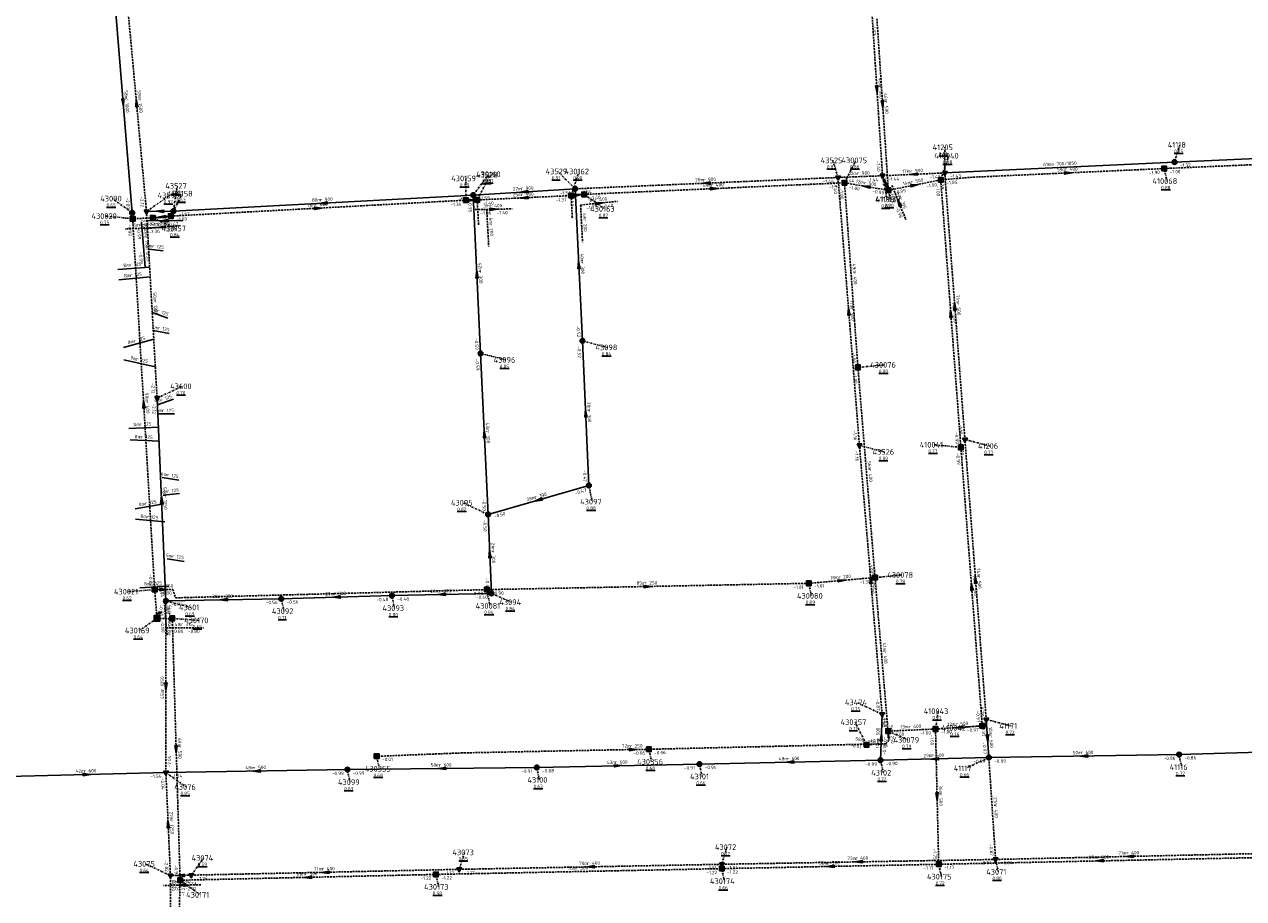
# Model space of a CAD drawing. Extents: x 188323 to 208361, y 565368 to 574910.
# Tile 111 of 256: x 202061 to 202385, y 568673 to 568905. Entities that reach past the tile are written whole.
import ezdxf

# ---------------------------------------------------------------- set-up
doc = ezdxf.new("R2010")
doc.units = 0
doc.linetypes.add('DASHDOT', pattern=[1, 0.5, -0.25, 0, -0.25])
doc.linetypes.add('DASHED', pattern=[0.75, 0.5, -0.25])
doc.layers.get('0').update_dxf_attribs({"linetype": 'CONTINUOUS'})
for name, color, linetype in [('RIO-AFM', 7, 'CONTINUOUS'), ('RIO-BOK', 7, 'CONTINUOUS'), ('RIO-DET', 7, 'CONTINUOUS'), ('RIO-KNP', 7, 'CONTINUOUS'), ('RIO-KNR', 7, 'CONTINUOUS'), ('RIO-LAG', 7, 'CONTINUOUS'), ('RIO-LAG_0B', 7, 'CONTINUOUS'), ('RIO-LAG_1B', 7, 'DASHED'), ('RIO-LAG_2B', 7, 'DASHED'), ('RIO-LEN', 7, 'CONTINUOUS'), ('RIO-MVD', 1, 'CONTINUOUS'), ('RIO-VRB', 6, 'DASHDOT'), ('RIO-VRH', 7, 'CONTINUOUS')]:
    doc.layers.add(name, color=color, linetype=linetype)
doc.styles.add('RIO-TXT', font='isocp.shx')

# ---------------------------------------------------------------- blocks, each defined once
blk = doc.blocks.new('L_VHR')
blk.add_lwpolyline([(-0.5, 0), (0.5, 0), (-0.5, 0.15), (-0.5, -0.15), (0.5, 0)])
blk = doc.blocks.new('K_IPR')
blk.add_lwpolyline([(-0.5, -0.5), (0.5, -0.5), (0.5, 0.5), (-0.5, 0.5)], close=True)
blk.add_solid([(-0.5, 0.5), (0.5, 0.5), (-0.5, -0.5), (0.5, -0.5)])
at = {"style": 'RIO-TXT', "flags": 1}
blk.add_attdef('KNOOPNAAM', (2, 2), '', height=1, dxfattribs=at)
blk = doc.blocks.new('K_IPG')
blk.add_circle((0, 0), 0.5)
for points in [[(0, 0), (-0.5, 0), (-0.433013, 0.25)], [(0, 0), (-0.433013, -0.25), (-0.5, 0)], [(0, 0), (-0.433013, 0.25), (-0.25, 0.433013)], [(0, 0), (-0.25, -0.433013), (-0.433013, -0.25)], [(0, 0), (-0.25, 0.433013), (0, 0.5)], [(0, 0), (0, -0.5), (-0.25, -0.433013)], [(0, 0), (0, 0.5), (0.25, 0.433013)], [(0, 0), (0.25, 0.433013), (0.433013, 0.25)], [(0, 0), (0.433013, 0.25), (0.5, 0)], [(0, 0), (0.5, 0), (0.433013, -0.25)], [(0, 0), (0.433013, -0.25), (0.25, -0.433013)], [(0, 0), (0.25, -0.433013), (0, -0.5)]]:
    blk.add_solid(points)
at = {"style": 'RIO-TXT', "flags": 1}
blk.add_attdef('KNOOPNAAM', (2, 2), '', height=1, dxfattribs=at)
blk = doc.blocks.new('K_IPD')
blk.add_lwpolyline([(-0.496027, 0.307994), (0.503973, 0.307994), (0.003973, -0.558031)], close=True)
blk.add_solid([(-0.496027, 0.307994), (0.503973, 0.307994), (0.003973, -0.558031)])
at = {"style": 'RIO-TXT', "flags": 1}
blk.add_attdef('KNOOPNAAM', (2, 2), '', height=1, dxfattribs=at)
blk = doc.blocks.new('K_FIC')
blk.add_circle((0, 0), 0.0625)
at = {"style": 'RIO-TXT', "flags": 1}
blk.add_attdef('KNOOPNAAM', (2, 2), '', height=1, dxfattribs=at)
blk = doc.blocks.new('K_OVL')
for points in [[(0.6, 0.6), (-0.6, 0.6), (-0.6, -0.6), (0.6, -0.6)], [(1, 1.25), (0.474823, 0.983111), (0.413034, 1.369554)]]:
    blk.add_lwpolyline(points, close=True)
blk.add_arc((0.81571, 0.439293), 0.83139, 77.193131, 168.854604)
blk.add_solid([(-0.6, 0.6), (0.6, 0.6), (-0.6, -0.6), (0.6, -0.6)])
at = {"style": 'RIO-TXT', "flags": 1}
blk.add_attdef('KNOOPNAAM', (2, 2), '', height=1, dxfattribs=at)
blk = doc.blocks.new('636_04______41196_____410039_')
at = {"layer": 'RIO-LAG_1B'}
blk.add_line((0, 0), (3.694, -9.1), dxfattribs=at)
at = {"layer": 'RIO-VRH', "xscale": 2, "yscale": 2, "zscale": 2, "rotation": 472.0677}
blk.add_blockref('L_VHR', (1.847, -4.55), dxfattribs=at)
at = {"layer": 'RIO-AFM', "style": 'RIO-TXT'}
blk.add_text('r 315', height=0.9, rotation=292.0677, dxfattribs=at).set_placement((1.9043, -3.3611))
at = {"layer": 'RIO-BOK', "style": 'RIO-TXT'}
for s, p in [('-0.99', (-0.7706, -1.8236)), ('-0.98', (0.8549, -5.8272))]:
    blk.add_text(s, height=0.9, rotation=292.0677, dxfattribs=at).set_placement(p)
at = {"layer": 'RIO-LEN', "style": 'RIO-TXT'}
blk.add_text('4m', height=0.9, rotation=292.0677, dxfattribs=at).set_placement((1.2948, -1.8601))
blk = doc.blocks.new('749_04______430157____430020_')
at = {"layer": 'RIO-LAG_1B'}
blk.add_line((0, 0), (-9.81, -0.482), dxfattribs=at)
at = {"layer": 'RIO-AFM', "style": 'RIO-TXT'}
blk.add_text('r 400', height=0.9, rotation=362.7924, dxfattribs=at).set_placement((-6.0088, 0.2065))
at = {"layer": 'RIO-LEN', "style": 'RIO-TXT'}
blk.add_text('5m', height=0.9, rotation=362.7924, dxfattribs=at).set_placement((-7.6268, 0.1265))
blk = doc.blocks.new('750_04______43090_____430020_')
at = {"layer": 'RIO-LAG_0B'}
blk.add_line((0, 0), (0.983, -11.941), dxfattribs=at)
at = {"layer": 'RIO-AFM', "style": 'RIO-TXT'}
blk.add_text('e 700/1050', height=0.9, rotation=274.6828, dxfattribs=at).set_placement((0.7907, -3.5075))
at = {"layer": 'RIO-BOK', "style": 'RIO-TXT'}
for p in [(-1.2803, -1.51), (-0.7481, -7.9691)]:
    blk.add_text('-0.99', height=0.9, rotation=274.6828, dxfattribs=at).set_placement(p)
at = {"layer": 'RIO-LEN', "style": 'RIO-TXT'}
blk.add_text('2m', height=0.9, rotation=274.6828, dxfattribs=at).set_placement((0.6577, -1.893))
blk = doc.blocks.new('751_04______430021____430169__c')
at = {"layer": 'RIO-LAG_1B'}
blk.add_line((0, 0), (0.777, -9.791), dxfattribs=at)
at = {"layer": 'RIO-AFM', "style": 'RIO-TXT'}
blk.add_text('r 400', height=0.9, rotation=274.5108, dxfattribs=at).set_placement((0.8015, -3.779))
at = {"layer": 'RIO-BOK', "style": 'RIO-TXT'}
for p in [(-1.2848, -1.5062), (-0.9429, -5.8136)]:
    blk.add_text('-0.80', height=0.9, rotation=274.5108, dxfattribs=at).set_placement(p)
at = {"layer": 'RIO-LEN', "style": 'RIO-TXT'}
blk.add_text('8m', height=0.9, rotation=274.5108, dxfattribs=at).set_placement((0.6734, -2.1641))
blk = doc.blocks.new('761_04______430158____430157_')
at = {"layer": 'RIO-LAG_1B'}
blk.add_line((0, 0), (-9.784, -0.861), dxfattribs=at)
at = {"layer": 'RIO-VRH', "xscale": 2, "yscale": 2, "zscale": 2, "rotation": 185.0105}
blk.add_blockref('L_VHR', (-4.892, -0.4305), dxfattribs=at)
at = {"layer": 'RIO-AFM', "style": 'RIO-TXT'}
blk.add_text('r 400', height=0.9, rotation=365.0105, dxfattribs=at).set_placement((-6.0123, -0.0259))
at = {"layer": 'RIO-BOK', "style": 'RIO-TXT'}
for s, p in [('-1.36', (-8.2665, -2.1324)), ('-1.09', (-3.9622, -1.7523))]:
    blk.add_text(s, height=0.9, rotation=365.0105, dxfattribs=at).set_placement(p)
at = {"layer": 'RIO-LEN', "style": 'RIO-TXT'}
blk.add_text('5m', height=0.9, rotation=365.0105, dxfattribs=at).set_placement((-7.626, -0.1685))
blk = doc.blocks.new('762_04______430159____430160_')
at = {"layer": 'RIO-LAG_1B'}
blk.add_line((0, 0), (9.819, 0.191), dxfattribs=at)
at = {"layer": 'RIO-VRH', "xscale": 2, "yscale": 2, "zscale": 2, "rotation": 1.1195}
blk.add_blockref('L_VHR', (4.9095, 0.0955), dxfattribs=at)
at = {"layer": 'RIO-AFM', "style": 'RIO-TXT'}
blk.add_text('r 400', height=0.9, rotation=1.1195, dxfattribs=at).set_placement((3.8196, 0.5747))
at = {"layer": 'RIO-BOK', "style": 'RIO-TXT'}
for s, p in [('-1.36', (1.4269, -1.3724)), ('-1.40', (5.746, -1.288))]:
    blk.add_text(s, height=0.9, rotation=1.1195, dxfattribs=at).set_placement(p)
at = {"layer": 'RIO-LEN', "style": 'RIO-TXT'}
blk.add_text('3m', height=0.9, rotation=1.1195, dxfattribs=at).set_placement((2.1999, 0.5431))
blk = doc.blocks.new('763_04______430160____430161_')
at = {"layer": 'RIO-LAG_1B'}
blk.add_line((0, 0), (0.528, -9.807), dxfattribs=at)
at = {"layer": 'RIO-AFM', "style": 'RIO-TXT'}
blk.add_text('r 200', height=0.9, rotation=273.0545, dxfattribs=at).set_placement((0.7052, -3.7982))
at = {"layer": 'RIO-LEN', "style": 'RIO-TXT'}
blk.add_text('6m', height=0.9, rotation=273.0545, dxfattribs=at).set_placement((0.6181, -2.1805))
blk = doc.blocks.new('764_04______430162____430163_')
at = {"layer": 'RIO-LAG_1B'}
blk.add_line((0, 0), (9.773, 0.968), dxfattribs=at)
at = {"layer": 'RIO-VRH', "xscale": 2, "yscale": 2, "zscale": 2, "rotation": 5.6604}
blk.add_blockref('L_VHR', (4.8865, 0.484), dxfattribs=at)
at = {"layer": 'RIO-AFM', "style": 'RIO-TXT'}
blk.add_text('r 400', height=0.9, rotation=5.6604, dxfattribs=at).set_placement((3.7621, 0.8754))
at = {"layer": 'RIO-BOK', "style": 'RIO-TXT'}
for s, p in [('-1.40', (5.83, -0.829)), ('-1.37', (1.5311, -1.2551))]:
    blk.add_text(s, height=0.9, rotation=5.6604, dxfattribs=at).set_placement(p)
at = {"layer": 'RIO-LEN', "style": 'RIO-TXT'}
blk.add_text('3m', height=0.9, rotation=5.6604, dxfattribs=at).set_placement((2.15, 0.7156))
blk = doc.blocks.new('765_04______430162____430164_')
at = {"layer": 'RIO-LAG_1B'}
blk.add_line((0, 0), (0.503, -9.809), dxfattribs=at)
at = {"layer": 'RIO-AFM', "style": 'RIO-TXT'}
blk.add_text('r 200', height=0.9, rotation=272.9112, dxfattribs=at).set_placement((0.6957, -3.7999))
at = {"layer": 'RIO-LEN', "style": 'RIO-TXT'}
blk.add_text('6m', height=0.9, rotation=272.9112, dxfattribs=at).set_placement((0.6127, -2.182))
blk = doc.blocks.new('767_04______430169__c2430170_')
at = {"layer": 'RIO-LAG_1B'}
blk.add_line((0, 0), (9.821, 0), dxfattribs=at)
at = {"layer": 'RIO-AFM', "style": 'RIO-TXT'}
blk.add_text('r 315', height=0.9, dxfattribs=at).set_placement((3.8306, 0.5))
at = {"layer": 'RIO-BOK', "style": 'RIO-TXT'}
for p in [(1.3998, -1.4), (5.7208, -1.4)]:
    blk.add_text('-0.80', height=0.9, dxfattribs=at).set_placement(p)
at = {"layer": 'RIO-LEN', "style": 'RIO-TXT'}
blk.add_text('4m', height=0.9, dxfattribs=at).set_placement((2.2106, 0.5))
blk = doc.blocks.new('814_04______43074_____43075_')
at = {"layer": 'RIO-LAG_2B'}
blk.add_line((0, 0), (-9.82, -0.164), dxfattribs=at)
at = {"layer": 'RIO-VRH', "xscale": 2, "yscale": 2, "zscale": 2, "rotation": 180.934}
blk.add_blockref('L_VHR', (-4.91, -0.082), dxfattribs=at)
at = {"layer": 'RIO-AFM', "style": 'RIO-TXT'}
blk.add_text('r 400', height=0.9, rotation=360.934, dxfattribs=at).set_placement((-5.9984, 0.4008))
at = {"layer": 'RIO-BOK', "style": 'RIO-TXT'}
for s, p in [('-2.02', (-8.3967, -1.5401)), ('-2.01', (-4.0763, -1.4669))]:
    blk.add_text(s, height=0.9, rotation=360.934, dxfattribs=at).set_placement(p)
at = {"layer": 'RIO-LEN', "style": 'RIO-TXT'}
blk.add_text('6m', height=0.9, rotation=360.934, dxfattribs=at).set_placement((-7.6182, 0.3734))
blk = doc.blocks.new('836_04______43527_____43599_')
at = {"layer": 'RIO-LAG_0B'}
blk.add_line((0, 0), (-9.821, -0.128), dxfattribs=at)
at = {"layer": 'RIO-VRH', "xscale": 2, "yscale": 2, "zscale": 2, "rotation": 180.7231}
blk.add_blockref('L_VHR', (-4.9105, -0.064), dxfattribs=at)
at = {"layer": 'RIO-AFM', "style": 'RIO-TXT'}
blk.add_text('r 900', height=0.9, rotation=360.7231, dxfattribs=at).set_placement((-5.9974, 0.4227))
at = {"layer": 'RIO-BOK', "style": 'RIO-TXT'}
for s, p in [('-1.68', (-8.4028, -1.5093)), ('-1.67', (-4.0822, -1.452))]:
    blk.add_text(s, height=0.9, rotation=360.7231, dxfattribs=at).set_placement(p)
at = {"layer": 'RIO-LEN', "style": 'RIO-TXT'}
blk.add_text('7m', height=0.9, rotation=360.7231, dxfattribs=at).set_placement((-7.6172, 0.4013))

msp = doc.modelspace()

# ---------------------------------------------------------------- linework, layer by layer
at = {"layer": 'RIO-LAG'}
for p, q in [((202094.336, 568845.184), (202098.208, 568844.8)), ((202086.224, 568839.808), (202094.592, 568840.448)), ((202086.48, 568837.056), (202094.736, 568837.888)), ((202095.296, 568828.416), (202099.456, 568826.944)), ((202087.648, 568819.136), (202095.696, 568821.312)), ((202095.552, 568823.616), (202099.824, 568822.848)), ((202087.808, 568815.872), (202096.112, 568814.016)), ((202096.672, 568803.968), (202100.944, 568805.44)), ((202096.816, 568801.536), (202101.184, 568801.536)), ((202089.088, 568797.696), (202097.024, 568798.08)), ((202089.424, 568794.688), (202097.232, 568794.304)), ((202097.92, 568784.704), (202102.32, 568784)), ((202098.208, 568780.032), (202102.544, 568780.48)), ((202090.736, 568776.384), (202098.368, 568777.728)), ((202090.896, 568773.696), (202098.656, 568772.928)), ((202099.28, 568763.136), (202103.728, 568762.496)), ((202092.032, 568755.52), (202099.744, 568755.904))]:
    msp.add_line(p, q, dxfattribs=at)
at = {"layer": 'RIO-LAG_0B'}
for p, q in [((202085.216, 568913.152), (202089.984, 568854.848)), ((202366.208, 568868.288), (202428.304, 568870.912)), ((202366.208, 568868.288), (202305.296, 568865.408)), ((202207.376, 568861.184), (202180.368, 568859.52)), ((202207.376, 568861.184), (202209.296, 568820.928)), ((202180.368, 568859.52), (202100.896, 568855.296)), ((202180.368, 568859.52), (202182.304, 568817.6)), ((202089.984, 568854.848), (202090.112, 568853.248)), ((202100.896, 568855.296), (202093.776, 568855.168)), ((202211.008, 568782.592), (202209.296, 568820.928)), ((202184.304, 568774.912), (202182.304, 568817.6)), ((202096.592, 568805.76), (202098.928, 568752)), ((202184.304, 568774.912), (202211.008, 568782.592)), ((202185.2, 568753.984), (202184.304, 568774.912)), ((202158.8, 568753.408), (202185.2, 568753.984)), ((202098.928, 568752), (202129.504, 568752.576)), ((202129.504, 568752.576), (202158.8, 568753.408)), ((202288.304, 568709.824), (202288.704, 568721.984)), ((202316.992, 568710.528), (202316.304, 568720.576)), ((202415.2, 568712.704), (202367.392, 568711.296)), ((202197.2, 568707.904), (202240.304, 568708.8)), ((202240.304, 568708.8), (202288.304, 568709.824)), ((202316.992, 568710.528), (202288.304, 568709.824)), ((202367.392, 568711.296), (202316.992, 568710.528)), ((202098.912, 568706.56), (202057.104, 568705.472)), ((202098.912, 568706.56), (202147.008, 568707.328)), ((202147.008, 568707.328), (202197.2, 568707.904))]:
    msp.add_line(p, q, dxfattribs=at)
at = {"layer": 'RIO-LAG_1B'}
for p, q in [((202287.344, 568906.24), (202290.368, 568860.8)), ((202363.488, 568866.56), (202425.552, 568869.248)), ((202288.816, 568864.64), (202290.368, 568860.8)), ((202290.368, 568860.8), (202304.256, 568863.552)), ((202309.584, 568792.704), (202304.256, 568863.552)), ((202209.744, 568859.712), (202278.736, 568862.784)), ((202278.736, 568862.784), (202290.368, 568860.8)), ((202282.304, 568813.888), (202278.736, 568862.784)), ((202100.224, 568853.952), (202178.368, 568858.176)), ((202178.368, 568858.176), (202181.424, 568858.24)), ((202181.424, 568858.24), (202206.32, 568859.392)), ((202181.424, 568858.24), (202181.776, 568851.84)), ((202206.32, 568859.392), (202209.744, 568859.712)), ((202206.32, 568859.392), (202206.608, 568853.632)), ((202100.224, 568853.952), (202095.44, 568853.504)), ((202095.44, 568853.504), (202090.112, 568853.248)), ((202090.112, 568853.248), (202095.952, 568755.008)), ((202286.832, 568758.208), (202282.304, 568813.888)), ((202315.264, 568718.912), (202309.584, 568792.704)), ((202183.952, 568755.008), (202269.264, 568756.672)), ((202269.264, 568756.672), (202286.832, 568758.208)), ((202290.288, 568717.504), (202286.832, 568758.208)), ((202095.952, 568755.008), (202096.544, 568747.392)), ((202096.544, 568747.392), (202100.608, 568747.392)), ((202100.608, 568747.392), (202102.688, 568678.016)), ((202290.288, 568717.504), (202302.864, 568718.08)), ((202315.264, 568718.912), (202302.864, 568718.08)), ((202302.864, 568718.08), (202303.712, 568682.24)), ((202303.712, 568682.24), (202389.008, 568684.032)), ((202102.688, 568678.016), (202170.464, 568679.552)), ((202170.464, 568679.552), (202246.224, 568681.088)), ((202246.224, 568681.088), (202303.712, 568682.24)), ((202102.688, 568678.016), (202101.504, 568632.64))]:
    msp.add_line(p, q, dxfattribs=at)
for points in [[(202363.488, 568866.56), (202312.576, 568864.256), (202304.256, 568863.552)], [(202095.952, 568755.008), (202100.752, 568755.072), (202101.504, 568752.832), (202183.952, 568755.008)], [(202290.288, 568717.504), (202290.528, 568715.2), (202289.696, 568714.176), (202284.576, 568713.92)], [(202226.912, 568712.704), (202218.56, 568712.576), (202199.488, 568712.192), (202177.472, 568711.744), (202154.768, 568710.848)], [(202284.576, 568713.92), (202284.064, 568714.048), (202226.912, 568712.704)]]:
    msp.add_lwpolyline(points, dxfattribs=at)
at = {"layer": 'RIO-LAG_2B'}
for p, q in [((202088.496, 568912.704), (202093.776, 568855.168)), ((202285.856, 568910.464), (202288.816, 568864.64)), ((202277.024, 568864.192), (202207.376, 568861.184)), ((202277.024, 568864.192), (202288.816, 568864.64)), ((202282.704, 568793.216), (202277.024, 568864.192)), ((202305.296, 568865.408), (202288.816, 568864.64)), ((202310.656, 568794.752), (202305.296, 568865.408)), ((202093.776, 568855.168), (202096.592, 568805.76)), ((202288.704, 568721.984), (202282.704, 568793.216)), ((202316.304, 568720.576), (202310.656, 568794.752)), ((202098.912, 568706.56), (202098.928, 568752)), ((202318.784, 568683.52), (202316.992, 568710.528)), ((202100.128, 568679.232), (202098.912, 568706.56)), ((202318.784, 568683.52), (202246.208, 568682.24)), ((202389.808, 568685.12), (202318.784, 568683.52)), ((202100.032, 568634.816), (202100.128, 568679.232)), ((202105.648, 568679.36), (202100.128, 568679.232)), ((202176.656, 568680.896), (202105.648, 568679.36)), ((202246.208, 568682.24), (202176.656, 568680.896))]:
    msp.add_line(p, q, dxfattribs=at)
at = {"layer": 'RIO-VRB'}
for p, q in [((202304.26, 568863.54), (202306.3371, 568869.9489)), ((202305.3, 568865.41), (202305.299, 568872.185)), ((202366.2, 568868.3), (202367.5933, 568872.8294)), ((202277.02, 568864.19), (202275.6255, 568868.719)), ((202278.73, 568862.77), (202281.7669, 568868.7314)), ((202363.48, 568866.54), (202364.1871, 568863.2268)), ((202178.36, 568858.16), (202178.3592, 568863.935)), ((202180.37, 568859.5), (202184.2745, 568864.8541)), ((202181.43, 568858.22), (202184.9669, 568865.0475)), ((202207.38, 568861.19), (202202.7253, 568865.7938)), ((202206.32, 568859.38), (202208.3971, 568865.7889)), ((202288.82, 568864.61), (202290.0476, 568858.3423)), ((202100.9, 568855.28), (202101.9541, 568861.9629)), ((202290.36, 568860.81), (202290.8935, 568858.4816)), ((202089.98, 568854.85), (202084.7181, 568858.5861)), ((202093.77, 568855.19), (202099.8969, 568859.4278)), ((202100.23, 568853.94), (202103.2669, 568859.9014)), ((202209.75, 568859.72), (202215.1694, 568855.8719)), ((202090.11, 568853.26), (202083.035, 568853.9578)), ((202095.44, 568853.52), (202101.5669, 568850.6822)), ((202209.3, 568820.9), (202215.9482, 568819.18)), ((202182.3, 568817.6), (202188.9482, 568815.88)), ((202282.31, 568813.86), (202289.385, 568814.56)), ((202096.59, 568805.74), (202103.2382, 568808.86)), ((202282.7, 568793.2), (202289.3482, 568791.48)), ((202309.59, 568792.68), (202302.515, 568793.3778)), ((202310.65, 568794.77), (202317.2982, 568793.05)), ((202211, 568782.6), (202211.8806, 568778.302)), ((202184.3, 568774.9), (202177.651, 568778.0179)), ((202286.83, 568758.18), (202293.905, 568758.88)), ((202095.95, 568755), (202088.9829, 568754.4691)), ((202183.95, 568754.99), (202184.8306, 568750.692)), ((202185.2, 568754), (202190.4609, 568751.6622)), ((202269.27, 568756.66), (202269.9771, 568753.3468)), ((202098.93, 568752.01), (202105.5782, 568750.29)), ((202129.5, 568752.6), (202130.2071, 568749.2868)), ((202158.8, 568753.4), (202159.5071, 568750.0868)), ((202096.55, 568747.38), (202091.8978, 568744.1733)), ((202100.61, 568747.38), (202107.5775, 568746.8513)), ((202288.7, 568722), (202282.051, 568725.1179)), ((202302.86, 568718.08), (202303.5671, 568722.7932)), ((202284.57, 568713.94), (202281.5314, 568719.9005)), ((202315.26, 568718.91), (202308.2929, 568718.3791)), ((202316.3, 568720.6), (202322.9482, 568718.88)), ((202290.29, 568717.52), (202295.5509, 568715.1822)), ((202226.91, 568712.72), (202227.6171, 568709.4068)), ((202154.77, 568710.86), (202155.4771, 568707.5468)), ((202240.3, 568708.8), (202241.0071, 568705.4868)), ((202288.3, 568709.8), (202289.0071, 568706.4868)), ((202317, 568710.5), (202310.8742, 568707.6602)), ((202367.4, 568711.3), (202368.1071, 568707.9868)), ((202098.91, 568706.55), (202104.3294, 568702.7019)), ((202147, 568707.3), (202147.7071, 568703.9868)), ((202197.2, 568707.9), (202197.9071, 568704.5868)), ((202246.21, 568682.24), (202247.6033, 568686.7694)), ((202100.13, 568679.24), (202093.481, 568682.3579)), ((202105.65, 568679.33), (202108.9118, 568683.918)), ((202176.65, 568680.87), (202178.0433, 568685.3994)), ((202318.78, 568683.55), (202319.4871, 568680.2368)), ((202170.47, 568679.58), (202171.1771, 568676.2668)), ((202246.22, 568681.06), (202246.9271, 568677.7468)), ((202303.72, 568682.27), (202304.4271, 568678.9568)), ((202102.68, 568678), (202108.0994, 568674.1519))]:
    msp.add_line(p, q, dxfattribs=at)

# ---------------------------------------------------------------- block references
at = {"layer": 'RIO-DET'}
for name, p in [('636_04______41196_____410039_', (202291.328, 568862.08)), ('762_04______430159____430160_', (202180.864, 568855.68)), ('764_04______430162____430163_', (202208.816, 568856.896)), ('765_04______430162____430164_', (202208.816, 568856.896)), ('836_04______43527_____43599_', (202103.392, 568852.8)), ('763_04______430160____430161_', (202183.936, 568855.744)), ('749_04______430157____430020_', (202097.936, 568851.008)), ('750_04______43090_____430020_', (202092.48, 568852.352)), ('761_04______430158____430157_', (202102.736, 568851.456)), ('751_04______430021____430169__c', (202098.448, 568752.512)), ('767_04______430169__c2430170_', (202099.056, 568744.896)), ('814_04______43074_____43075_', (202108.144, 568676.8))]:
    msp.add_blockref(name, p, dxfattribs=at)
at = {"layer": 'RIO-KNP', "xscale": 1.25, "yscale": 1.25, "zscale": 1.25}
for name, p in [('K_IPR', (202363.488, 568866.56)), ('K_IPG', (202366.208, 568868.288)), ('K_IPD', (202277.024, 568864.192)), ('K_IPR', (202278.736, 568862.784)), ('K_IPD', (202288.816, 568864.64)), ('K_IPR', (202304.256, 568863.552)), ('K_IPD', (202305.296, 568865.408)), ('K_IPG', (202180.368, 568859.52)), ('K_IPG', (202207.376, 568861.184)), ('K_IPR', (202209.744, 568859.712)), ('K_IPR', (202290.368, 568860.8)), ('K_IPR', (202178.368, 568858.176)), ('K_IPR', (202181.424, 568858.24)), ('K_IPR', (202206.32, 568859.392)), ('K_IPG', (202089.984, 568854.848)), ('K_IPR', (202090.112, 568853.248)), ('K_IPD', (202093.776, 568855.168)), ('K_IPR', (202095.44, 568853.504)), ('K_IPR', (202100.224, 568853.952)), ('K_IPG', (202100.896, 568855.296)), ('K_FIC', (202206.608, 568853.632)), ('K_FIC', (202181.776, 568851.84)), ('K_IPG', (202209.296, 568820.928)), ('K_IPG', (202182.304, 568817.6)), ('K_IPR', (202282.304, 568813.888)), ('K_IPD', (202096.592, 568805.76)), ('K_IPD', (202282.704, 568793.216)), ('K_IPR', (202309.584, 568792.704)), ('K_IPD', (202310.656, 568794.752)), ('K_IPG', (202211.008, 568782.592)), ('K_IPG', (202184.304, 568774.912)), ('K_IPR', (202269.264, 568756.672)), ('K_IPR', (202286.832, 568758.208)), ('K_IPR', (202095.952, 568755.008)), ('K_IPG', (202158.8, 568753.408)), ('K_IPR', (202183.952, 568755.008)), ('K_IPG', (202185.2, 568753.984)), ('K_IPG', (202098.928, 568752)), ('K_IPG', (202129.504, 568752.576)), ('K_OVL', (202096.544, 568747.392)), ('K_IPR', (202100.608, 568747.392)), ('K_IPD', (202288.704, 568721.984)), ('K_IPR', (202290.288, 568717.504)), ('K_IPR', (202302.864, 568718.08)), ('K_IPR', (202315.264, 568718.912)), ('K_IPD', (202316.304, 568720.576)), ('K_IPR', (202154.768, 568710.848)), ('K_IPR', (202226.912, 568712.704)), ('K_IPR', (202284.576, 568713.92)), ('K_IPG', (202367.392, 568711.296)), ('K_IPG', (202197.2, 568707.904)), ('K_IPG', (202240.304, 568708.8)), ('K_IPG', (202288.304, 568709.824)), ('K_IPG', (202316.992, 568710.528)), ('K_IPD', (202098.912, 568706.56)), ('K_IPG', (202147.008, 568707.328)), ('K_IPD', (202246.208, 568682.24)), ('K_IPR', (202303.712, 568682.24)), ('K_IPD', (202318.784, 568683.52)), ('K_IPD', (202100.128, 568679.232)), ('K_IPD', (202105.648, 568679.36)), ('K_IPR', (202170.464, 568679.552)), ('K_IPD', (202176.656, 568680.896)), ('K_IPR', (202246.224, 568681.088)), ('K_IPR', (202102.688, 568678.016))]:
    msp.add_blockref(name, p, dxfattribs=at)
at = {"layer": 'RIO-VRH'}
for p, xscale, yscale, zscale, rotation in [((202287.335, 568887.525), 2, 2, 2, 273.7166), ((202087.6, 568883.99), 2, 2, 2, 274.6779), ((202091.135, 568883.955), 2, 2, 2, 455.2425), ((202288.85, 568883.525), 2, 2, 2, 273.8119), ((202289.59, 568862.71), 2, 2, 2, 472.0677), ((202297.06, 568865.01), 2, 2, 2, 182.7789), ((202338.03, 568865.405), 2, 2, 2, 362.5533), ((202193.875, 568860.345), 2, 2, 2, 183.5799), ((202242.2, 568862.69), 2, 2, 2, 182.4664), ((202244.24, 568861.245), 2, 2, 2, 2.5315), ((202284.545, 568861.79), 2, 2, 2, 530.4348), ((202297.31, 568862.175), 2, 2, 2, 11.1105), ((202140.635, 568857.39), 2, 2, 2, 183.0394), ((202179.895, 568858.19), 1.819, 1.819, 1.819, 1.1195), ((202193.875, 568858.8), 2, 2, 2, 182.6681), ((202208.035, 568859.55), 2, 2, 2, 5.6604), ((202097.335, 568855.235), 2, 2, 2, 180.7231), ((202097.835, 568853.73), 2, 2, 2, 185.0105), ((202139.295, 568856.05), 2, 2, 2, 3.0914), ((202208.34, 568841.045), 2, 2, 2, 452.7371), ((202181.335, 568838.55), 2, 2, 2, 452.6461), ((202307.975, 568830.09), 2, 2, 2, 94.3397), ((202279.86, 568828.695), 2, 2, 2, 94.5832), ((202306.925, 568828.11), 2, 2, 2, 94.3103), ((202093.03, 568804.13), 2, 2, 2, 453.4101), ((202210.15, 568801.75), 2, 2, 2, 92.5503), ((202183.3, 568796.25), 2, 2, 2, 92.6905), ((202097.76, 568778.875), 2, 2, 2, 452.5026), ((202197.65, 568778.75), 2, 2, 2, 196.0854), ((202184.75, 568764.45), 2, 2, 2, 92.4746), ((202278.05, 568757.42), 2, 2, 2, 4.9467), ((202285.7, 568757.6), 2, 2, 2, 94.8255), ((202312.425, 568755.795), 2, 2, 2, 94.4038), ((202313.475, 568757.685), 2, 2, 2, 94.3648), ((202098.35, 568755.025), 2, 2, 2, 0.5967), ((202172, 568753.7), 2, 2, 2, 181.3018), ((202226.61, 568755.825), 2, 2, 2, 1.1212), ((202114.215, 568752.305), 2, 2, 2, 181.1056), ((202144.15, 568753), 2, 2, 2, 181.5638), ((202098.92, 568729.28), 2, 2, 2, 269.9657), ((202309.06, 568718.495), 2, 2, 2, 183.829), ((202288.5, 568715.9), 2, 2, 2, 88.1132), ((202290.405, 568716.365), 1.07, 1.07, 1.07, 455.6945), ((202316.65, 568715.55), 2, 2, 2, 273.9733), ((202101.645, 568712.69), 2, 2, 2, 271.7179), ((202222.735, 568712.64), 2, 2, 2, 361.0977), ((202284.32, 568713.995), -0.74, -0.74, -0.74, 167.5938), ((202218.75, 568708.35), 2, 2, 2, 1.1961), ((202264.3, 568709.3), 2, 2, 2, 181.1934), ((202302.65, 568710.15), 2, 2, 2, 181.397), ((202342.2, 568710.9), 2, 2, 2, 180.9093), ((202078.005, 568706.025), 2, 2, 2, 361.4385), ((202122.955, 568706.925), 2, 2, 2, 180.8934), ((202172.1, 568707.6), 2, 2, 2, 180.6847), ((202303.29, 568700.175), 2, 2, 2, 271.3847), ((202099.52, 568692.895), 2, 2, 2, 92.5667), ((202282.495, 568682.895), 2, 2, 2, 181.0341), ((202346.365, 568683.145), 2, 2, 2, 181.1753), ((202354.295, 568684.325), 2, 2, 2, 181.25), ((202102.89, 568679.285), 2, 2, 2, 180.934), ((202141.15, 568680.1), 2, 2, 2, 181.2424), ((202211.43, 568681.555), 2, 2, 2, 181.1282), ((202274.97, 568681.665), 2, 2, 2, 181.2054), ((202136.575, 568678.79), 2, 2, 2, 181.335)]:
    msp.add_blockref('L_VHR', p, dxfattribs=dict(at, xscale=xscale, yscale=yscale, zscale=zscale, rotation=rotation))

# ---------------------------------------------------------------- texts
at = {"layer": 'RIO-AFM', "style": 'RIO-TXT'}
for s, rotation, p in [('r 500', 273.7166, (202287.7956, 568888.3669)), ('r 1000', 274.6779, (202088.0282, 568885.1088)), ('r 1500', 275.2425, (202091.5519, 568885.0784)), ('r 500', 273.8119, (202289.309, 568884.3677)), ('r 900', 362.7789, (202296.226, 568865.4748)), ('e 700/1050', 362.7166, (202333.5674, 568867.27)), ('r 400', 362.5533, (202337.1973, 568865.884)), ('r 900', 362.4664, (202241.3678, 568863.1762)), ('r 900', 2.0383, (202282.0926, 568864.8709)), ('r 500', 11.1105, (202296.4186, 568862.5095)), ('r 900', 363.58, (202193.0342, 568860.8015)), ('r 400', 2.6681, (202193.0427, 568859.2618)), ('r 400', 2.5315, (202243.4086, 568861.7087)), ('r 500', 350.4348, (202283.8297, 568862.4209)), ('r 400', 3.0914, (202138.4589, 568856.5056)), ('r 900', 363.0394, (202139.7976, 568857.871)), ('r 125', 354.0995, (202095.2416, 568845.589)), ('r 125', 4.5762, (202089.2982, 568840.5572)), ('r 300', 272.7371, (202208.8131, 568841.8791)), ('r 125', 5.9434, (202089.4838, 568837.8454)), ('r 300', 272.6461, (202181.8099, 568839.3832)), ('r 400', 274.195, (202280.9745, 568839.1611)), ('r 1250', 273.2726, (202095.6327, 568831.573)), ('r 125', 340.8282, (202096.5187, 568828.5129)), ('r 500', 274.5832, (202280.3157, 568829.5447)), ('r 500', 274.3103, (202307.3848, 568828.9572)), ('r 500', 274.3397, (202308.4342, 568830.9375)), ('r 125', 350.1465, (202096.711, 568823.9182)), ('r 125', 15.2174, (202090.4914, 568820.4239)), ('r 125', 347.4506, (202091.0095, 568815.6798)), ('r 125', 18.9159, (202097.6262, 568804.8128)), ('r 400', 273.4101, (202093.5117, 568804.9705)), ('r 125', 0.1314, (202097.9189, 568802.0125)), ('r 300', 272.5503, (202210.6252, 568802.5825)), ('r 125', 3.1035, (202091.9493, 568798.3258)), ('r 125', 357.4343, (202092.2679, 568795.0447)), ('r 300', 272.6905, (202183.7745, 568797.0838)), ('r 400', 274.6496, (202285.0199, 568786.8695)), ('r 125', 350.8345, (202099.1329, 568785.0115)), ('r 1250', 272.5026, (202098.2289, 568779.9772)), ('r 125', 6.0496, (202099.2532, 568780.6234)), ('r 300', 16.0854, (202196.7332, 568779.006)), ('r 125', 9.9727, (202093.3993, 568777.3453)), ('r 125', 354.3411, (202093.7495, 568773.9109)), ('r 125', 351.6906, (202100.5084, 568763.4666)), ('r 300', 272.4746, (202185.2208, 568765.2814)), ('r 125', 2.7508, (202094.7869, 568756.1726)), ('r 250', 1.1212, (202225.7903, 568756.3091)), ('r 200', 4.9467, (202277.1996, 568757.8483)), ('r 500', 274.8255, (202286.1522, 568758.4514)), ('r 500', 274.3648, (202313.935, 568758.5331)), ('r 250', 0.5967, (202097.5348, 568755.5165)), ('r 300', 1.1056, (202113.3952, 568752.7893)), ('r 300', 1.5638, (202143.3263, 568753.4777)), ('r 300', 1.3018, (202171.1785, 568754.1815)), ('r 500', 274.4038, (202312.8843, 568756.6432)), ('r 400', 274.8725, (202289.0018, 568738.7012)), ('r 1250', 89.9657, (202098.4195, 568728.2003)), ('r 400', 2.5506, (202295.7434, 568718.2634)), ('r 500', 363.829, (202308.2176, 568718.9432)), ('r 250', 347.5938, (202283.6356, 568714.6572)), ('r 500', 88.1132, (202287.9737, 568715.1066)), ('r 250', 275.6945, (202290.7955, 568717.4897)), ('r 600', 273.9733, (202317.0955, 568716.3932)), ('r 500', 271.7179, (202102.1421, 568713.5159)), ('r 250', 361.0977, (202221.915, 568713.1265)), ('r 600', 361.397, (202301.8273, 568710.6387)), ('r 600', 360.9093, (202341.3815, 568711.4025)), ('r 500', 0.8934, (202122.137, 568707.4123)), ('r 600', 0.6847, (202171.2839, 568708.0903)), ('r 600', 1.1961, (202217.9296, 568708.833)), ('r 600', 1.1934, (202263.4796, 568709.783)), ('r 600', 361.4385, (202077.182, 568706.5172)), ('r 500', 271.3847, (202303.7812, 568700.9974)), ('r 400', 273.7875, (202318.3435, 568697.8673)), ('r 1250', 272.5667, (202099.9793, 568693.997)), ('r 400', 361.25, (202353.4731, 568684.8292)), ('r 400', 361.1282, (202210.6094, 568682.0605)), ('r 500', 1.2054, (202274.1494, 568682.1478)), ('r 400', 361.0341, (202281.675, 568683.4028)), ('r 500', 1.1753, (202345.5445, 568683.6283)), ('r 500', 1.335, (202135.7534, 568679.271)), ('r 400', 361.2424, (202140.3283, 568680.6043)), ('r 500', 1.1192, (202207.5252, 568680.8041))]:
    msp.add_text(s, height=0.9, rotation=rotation, dxfattribs=at).set_placement(p)
at = {"layer": 'RIO-BOK', "style": 'RIO-TXT'}
for s, rotation, p in [('-1.02', 273.8119, (202286.0369, 568904.7496)), ('-1.40', 273.7166, (202287.1843, 568868.6121)), ('-1.32', 2.3972, (202367.6571, 568866.9598)), ('-1.44', 362.4664, (202272.9823, 568862.6564)), ('-1.44', 2.0383, (202278.4687, 568862.8407)), ('-1.44', 2.0383, (202284.7717, 568863.065)), ('-2.13', 273.8119, (202288.7174, 568864.8095)), ('-1.44', 362.7789, (202290.2869, 568863.2804)), ('-1.43', 362.7789, (202301.2726, 568863.8207)), ('-1.38', 274.3397, (202304.0107, 568863.9077)), ('-1.85', 365.0138, (202305.7776, 568862.2687)), ('-1.43', 362.7166, (202306.7654, 568864.0789)), ('-1.90', 362.5533, (202359.4452, 568864.9884)), ('-1.00', 2.4997, (202364.9395, 568865.2024)), ('-1.54', 363.58, (202203.3744, 568859.5512)), ('-1.54', 362.4664, (202208.8396, 568859.8525)), ('-1.90', 2.5315, (202274.6952, 568861.1902)), ('-1.40', 274.5832, (202275.7371, 568862.6822)), ('-1.00', 274.195, (202277.4369, 568861.2709)), ('-1.00', 350.4348, (202279.8787, 568861.1576)), ('-0.99', 350.4348, (202286.0858, 568860.1155)), ('-0.99', 11.1105, (202292.0033, 568859.706)), ('-1.00', 11.1105, (202300.5059, 568861.3759)), ('-1.00', 274.3103, (202302.9699, 568862.0383)), ('-2.00', 274.6779, (202088.2853, 568858.8246)), ('-2.12', 275.2425, (202092.0357, 568859.1485)), ('-1.36', 3.0914, (202174.3404, 568856.5408)), ('-1.59', 363.0394, (202176.3472, 568857.9323)), ('-0.95', 272.6461, (202179.0368, 568858.0364)), ('-1.59', 363.58, (202181.8553, 568858.1911)), ('-1.40', 2.6681, (202182.8934, 568856.8867)), ('-1.37', 2.6681, (202202.2894, 568857.7906)), ('-0.62', 272.7371, (202206.0491, 568859.7243)), ('-1.40', 2.5315, (202211.2103, 568858.3832)), ('-2.12', 273.2726, (202092.4529, 568853.7119)), ('-1.09', 3.0914, (202101.7032, 568852.6175)), ('-1.67', 363.0394, (202102.3729, 568853.9571)), ('-0.99', 273.4101, (202088.7965, 568851.7788)), ('-0.52', 272.7371, (202207.7294, 568824.9299)), ('-0.59', 272.6461, (202180.7368, 568821.6321)), ('-0.52', 272.5503, (202207.9644, 568819.4387)), ('-0.59', 272.6905, (202180.968, 568816.1354)), ('-1.00', 274.195, (202280.6428, 568817.8491)), ('-1.00', 274.6496, (202281.0288, 568812.3507)), ('-2.12', 273.2726, (202094.9876, 568809.755)), ('-2.12', 272.5026, (202095.2532, 568804.2798)), ('-1.10', 274.3397, (202308.9866, 568798.7554)), ('-1.16', 274.5832, (202281.0199, 568797.1789)), ('-0.99', 274.3103, (202307.9288, 568796.6661)), ('-1.10', 274.3648, (202309.3613, 568793.2671)), ('-1.16', 274.8255, (202281.4234, 568791.6868)), ('-0.99', 274.4038, (202308.3023, 568791.1762)), ('-0.47', 272.5503, (202209.4412, 568786.6349)), ('-0.47', 16.0854, (202207.4481, 568780.1186)), ('-0.50', 272.6905, (202182.7342, 568778.9313)), ('-0.50', 272.4746, (202182.9624, 568773.4404)), ('-0.50', 16.0854, (202186.0329, 568773.9427)), ('-1.00', 274.6496, (202285.1356, 568762.1554)), ('-0.80', 273.4101, (202094.3689, 568759.013)), ('-0.40', 272.4746, (202183.6356, 568758.0361)), ('-1.30', 4.9467, (202282.8651, 568756.4316)), ('-2.04', 272.5026, (202097.3844, 568756.0468)), ('-0.80', 0.5967, (202097.3643, 568753.6147)), ('-0.90', 1.4866, (202179.8867, 568753.4841)), ('-0.40', 1.3018, (202181.1318, 568752.5072)), ('-0.90', 1.1212, (202185.3769, 568753.6177)), ('-1.01', 1.1212, (202265.1976, 568755.18)), ('-1.01', 4.9467, (202270.7853, 568755.3859)), ('-1.00', 274.8725, (202285.5547, 568756.6657)), ('-0.75', 89.9657, (202100.3282, 568747.9092)), ('-0.76', 1.1056, (202100.3565, 568750.6373)), ('-0.56', 1.1056, (202125.4269, 568751.1211)), ('-0.56', 1.5638, (202130.9375, 568751.2387)), ('-0.48', 1.5638, (202154.7386, 568751.8886)), ('-0.48', 1.3018, (202160.2312, 568752.0322)), ('-0.80', 271.7179, (202099.2533, 568745.9382)), ('-0.87', 274.8255, (202287.0032, 568725.9713)), ('-0.78', 274.3648, (202314.637, 568724.5854)), ('-1.00', 274.8725, (202288.5706, 568721.4888)), ('-0.97', 274.4038, (202313.5941, 568722.894)), ('-0.82', 88.1132, (202289.9649, 568717.8555)), ('-0.97', 363.829, (202311.2622, 568717.2446)), ('-0.81', 273.9733, (202315.0011, 568719.106)), ('-0.01', 182.3439, (202288.6094, 568715.5062)), ('-0.10', 275.6945, (202289.0365, 568715.9876)), ('-1.00', 2.5506, (202291.7507, 568716.1837)), ('-1.00', 2.5506, (202298.8257, 568716.4989)), ('-1.60', 271.3847, (202301.4949, 568716.6461)), ('-1.00', 363.829, (202304.351, 568716.7776)), ('-0.06', 361.0977, (202222.8377, 568711.2444)), ('-0.06', 361.3328, (202228.3428, 568711.3538)), ('-0.01', 347.5938, (202280.2642, 568713.4515)), ('-0.78', 88.1132, (202289.7451, 568711.1531)), ('-0.97', 273.9733, (202315.3237, 568714.4932)), ('-2.04', 89.9657, (202100.3106, 568707.9492)), ('-0.01', 362.2198, (202156.2238, 568709.5162)), ('-0.91', 1.1961, (202236.2295, 568707.3147)), ('-0.91', 1.1934, (202241.7286, 568707.4295)), ('-0.89', 1.1934, (202284.2294, 568708.3149)), ('-0.90', 361.397, (202289.7344, 568708.4355)), ('-0.89', 361.397, (202312.9351, 568709.016)), ('-0.89', 360.9093, (202318.4227, 568709.1233)), ('-0.86', 360.9093, (202363.3226, 568709.8645)), ('-0.86', 361.6775, (202368.841, 568709.9425)), ('-1.54', 361.4385, (202094.8463, 568705.0714)), ('-2.04', 272.5667, (202097.5748, 568705.0883)), ('-1.54', 0.8934, (202100.3314, 568705.172)), ('-0.99', 0.8934, (202142.9213, 568705.8362)), ('-0.99', 0.6847, (202148.4164, 568705.9168)), ('-0.91', 0.6847, (202193.1162, 568706.4511)), ('-0.88', 1.1961, (202198.6287, 568706.5295)), ('-1.75', 271.3847, (202302.2421, 568686.3354)), ('-0.87', 273.7875, (202317.1273, 568687.5498)), ('-2.02', 272.5667, (202098.5632, 568683.2737)), ('-0.94', 361.0341, (202314.705, 568682.1196)), ('-0.94', 361.25, (202320.2109, 568682.1818)), ('-0.93', 271.7179, (202101.1997, 568682.0579)), ('-1.22', 1.1192, (202171.8969, 568678.2076)), ('-1.17', 361.2424, (202172.5804, 568679.4238)), ('-1.17', 361.1282, (202178.0779, 568679.4987)), ('-1.04', 361.1282, (202242.1377, 568680.801)), ('-1.22', 1.1192, (202242.1475, 568679.5802)), ('-1.04', 361.0341, (202247.6357, 568680.8664)), ('-1.22', 1.2054, (202247.6489, 568679.6898)), ('-1.17', 1.2054, (202299.6494, 568680.784)), ('-1.17', 1.1753, (202305.1482, 568680.899)), ('-2.02', 89.862, (202101.5208, 568675.1365)), ('-1.23', 448.5002, (202103.9467, 568673.8659)), ('-1.23', 1.335, (202104.112, 568676.633)), ('-1.35', 361.2424, (202107.0807, 568677.9616)), ('-1.22', 1.335, (202166.4031, 568678.0848))]:
    msp.add_text(s, height=0.9, rotation=rotation, dxfattribs=at).set_placement(p)
at = {"layer": 'RIO-KNR', "style": 'RIO-TXT'}
for s, p in [('41118', (202364.4058, 568872.0794)), ('41205', (202302.1115, 568871.435)), ('410040', (202302.5121, 568869.1989)), ('43529', (202199.5378, 568865.0438)), ('430162', (202204.5721, 568865.0389)), ('43525', (202272.438, 568867.969)), ('430075', (202277.9419, 568867.9814)), ('430159', (202174.5342, 568863.185)), ('43528', (202181.087, 568864.1041)), ('430160', (202181.1419, 568864.2975)), ('410068', (202360.3621, 568862.4768)), ('43599', (202096.7094, 568858.6778)), ('43527', (202098.7666, 568861.2129)), ('430158', (202099.4419, 568859.1514)), ('43090', (202081.5306, 568857.8361)), ('41196', (202286.8601, 568857.5923)), ('410039', (202287.0685, 568857.7316)), ('430020', (202079.21, 568853.2078)), ('430163', (202211.3444, 568855.1219)), ('430157', (202097.7419, 568849.9322)), ('43098', (202212.7607, 568818.43)), ('43096', (202185.7607, 568815.13)), ('430076', (202285.56, 568813.81)), ('43600', (202100.0507, 568808.11)), ('43526', (202286.1607, 568790.73)), ('410041', (202298.69, 568792.6278)), ('41206', (202314.1107, 568792.3)), ('43095', (202174.4635, 568777.2679)), ('43097', (202208.6931, 568777.552)), ('430078', (202290.08, 568758.13)), ('430021', (202085.1579, 568753.7191)), ('430080', (202266.1521, 568752.5968)), ('43601', (202102.3907, 568749.54)), ('43093', (202156.3196, 568749.3368)), ('430081', (202181.0056, 568749.942)), ('43094', (202187.2734, 568750.9122)), ('430170', (202103.7525, 568746.1013)), ('43092', (202127.0196, 568748.5368)), ('430169', (202088.0728, 568743.4233)), ('43474', (202278.8635, 568724.3679)), ('410043', (202299.7421, 568722.0432)), ('430357', (202277.7064, 568719.1505)), ('410042', (202304.4679, 568717.6291)), ('41171', (202319.7607, 568718.13)), ('430079', (202291.7259, 568714.4322)), ('430355', (202151.6521, 568706.7968)), ('430356', (202223.7921, 568708.6568)), ('41117', (202307.6867, 568706.9102)), ('41116', (202364.9196, 568707.2368)), ('43100', (202194.7196, 568703.8368)), ('43101', (202237.8196, 568704.7368)), ('43102', (202285.8196, 568705.7368)), ('43076', (202101.1419, 568701.9519)), ('43099', (202144.5196, 568703.2368)), ('43073', (202174.8558, 568684.6494)), ('43072', (202244.4158, 568686.0194)), ('43075', (202090.2935, 568681.6079)), ('43074', (202105.7243, 568683.168)), ('430175', (202300.6021, 568678.2068)), ('43071', (202316.2996, 568679.4868)), ('430173', (202167.3521, 568675.5168)), ('430174', (202243.1021, 568676.9968)), ('430171', (202104.2744, 568673.4019))]:
    msp.add_text(s, height=1.5, dxfattribs=at).set_placement(p)
at = {"layer": 'RIO-LEN', "style": 'RIO-TXT'}
for s, rotation, p in [('46m', 273.7166, (202287.6545, 568890.5222)), ('58m', 274.6779, (202087.851, 568887.2616)), ('58m', 275.2425, (202091.3535, 568887.2293)), ('46m', 273.8119, (202289.1644, 568886.5228)), ('61m', 362.7166, (202331.4099, 568867.1662)), ('59m', 362.5533, (202335.0395, 568865.7864)), ('70m', 362.4664, (202239.2098, 568863.0819)), ('12m', 2.0383, (202279.9339, 568864.794)), ('12m', 350.4348, (202281.6995, 568862.7785)), ('17m', 362.7789, (202294.0686, 568865.3687)), ('27m', 363.58, (202190.8785, 568860.6652)), ('25m', 2.6681, (202190.885, 568859.1612)), ('69m', 2.5315, (202241.2507, 568861.6133)), ('14m', 11.1105, (202294.2991, 568862.0932)), ('78m', 3.0914, (202136.302, 568856.3891)), ('80m', 363.0394, (202137.6407, 568857.7551)), ('4m', 354.0995, (202093.6301, 568845.7545)), ('40m', 272.7371, (202208.7089, 568844.0366)), ('8m', 4.5762, (202087.6834, 568840.4279)), ('42m', 272.6461, (202181.7092, 568841.5408)), ('49m', 274.195, (202280.8154, 568841.3152)), ('8m', 5.9434, (202087.8725, 568837.6777)), ('50m', 273.2726, (202095.5083, 568833.7294)), ('71m', 274.5832, (202280.1421, 568831.6977)), ('71m', 274.3103, (202307.2214, 568831.111)), ('71m', 274.3397, (202308.2698, 568833.0912)), ('4m', 340.8282, (202094.9882, 568829.044)), ('4m', 350.1465, (202095.1147, 568824.1945)), ('8m', 15.2174, (202088.9282, 568819.9986)), ('9m', 347.4506, (202089.4279, 568816.0308)), ('98m', 273.4101, (202093.3821, 568807.1266)), ('5m', 18.9159, (202096.0937, 568804.2876)), ('4m', 0.1314, (202096.2989, 568802.0088)), ('38m', 272.5503, (202210.528, 568804.7403)), ('8m', 3.1035, (202090.3316, 568798.2381)), ('43m', 272.6905, (202183.6721, 568799.2413)), ('8m', 357.4343, (202090.6495, 568795.1162)), ('56m', 274.6496, (202284.8438, 568789.0223)), ('4m', 350.8345, (202097.5334, 568785.2685)), ('4m', 6.0496, (202097.6423, 568780.4526)), ('54m', 272.5026, (202098.1335, 568782.135)), ('28m', 16.0854, (202194.6578, 568778.4074)), ('8m', 9.9727, (202091.8038, 568777.0647)), ('8m', 354.3411, (202092.1373, 568774.0696)), ('21m', 272.4746, (202185.1265, 568767.4394)), ('5m', 351.6906, (202098.9052, 568763.6998)), ('71m', 274.8255, (202285.9695, 568760.6037)), ('74m', 274.3648, (202313.7695, 568760.6867)), ('8m', 2.7508, (202093.1688, 568756.0948)), ('85m', 1.1212, (202223.6307, 568756.2668)), ('18m', 4.9467, (202275.0477, 568757.662)), ('74m', 274.4038, (202312.7174, 568758.7968)), ('90m', 0.5967, (202095.3749, 568755.494)), ('31m', 1.1056, (202111.2356, 568752.7476)), ('29m', 1.5638, (202141.1671, 568753.4187)), ('26m', 1.3018, (202169.0191, 568754.1324)), ('41m', 274.8725, (202288.8173, 568740.8533)), ('45m', 89.9657, (202098.4186, 568726.0403)), ('9m', 275.6945, (202290.634, 568719.1016)), ('13m', 2.5506, (202293.5855, 568718.1673)), ('12m', 363.829, (202306.0625, 568718.7975)), ('10m', 273.9733, (202316.9448, 568718.5479)), ('69m', 271.7179, (202102.0763, 568715.6749)), ('58m', 347.5938, (202281.5257, 568715.1199)), ('12m', 88.1132, (202287.9029, 568712.9478)), ('72m', 361.0977, (202219.7554, 568713.0838)), ('29m', 361.397, (202299.668, 568710.5846)), ('50m', 360.9093, (202339.2218, 568711.3669)), ('48m', 0.8934, (202119.9772, 568707.3786)), ('50m', 0.6847, (202169.124, 568708.0645)), ('43m', 1.1961, (202215.7701, 568708.7879)), ('48m', 1.1934, (202261.3201, 568709.738)), ('42m', 361.4385, (202075.0228, 568706.4616)), ('36m', 271.3847, (202303.728, 568703.1568)), ('27m', 273.7875, (202318.1998, 568700.0225)), ('27m', 272.5667, (202099.8815, 568696.1547)), ('71m', 361.25, (202351.3136, 568684.7807)), ('70m', 361.1282, (202208.4498, 568682.0166)), ('58m', 1.2054, (202271.9899, 568682.1024)), ('73m', 361.0341, (202279.5154, 568683.3624)), ('85m', 1.1753, (202343.385, 568683.584)), ('68m', 1.335, (202133.594, 568679.2207)), ('71m', 361.2424, (202138.1688, 568680.5561)), ('76m', 1.1192, (202205.3657, 568680.7619))]:
    msp.add_text(s, height=0.9, rotation=rotation, dxfattribs=at).set_placement(p)
at = {"layer": 'RIO-MVD', "style": 'RIO-TXT'}
for s, p in [('%%U0.86', (202303.769, 568870.035)), ('%%U0.85', (202366.0633, 568870.6794)), ('%%U0.85', (202274.0955, 568866.569)), ('%%U0.86', (202280.2369, 568866.5814)), ('%%U0.88', (202304.8071, 568867.7989)), ('%%U0.90', (202182.7445, 568862.7041)), ('%%U0.91', (202183.4369, 568862.8975)), ('%%U0.91', (202201.1953, 568863.6438)), ('%%U0.90', (202206.8671, 568863.6389)), ('%%U0.69', (202100.4241, 568859.8129)), ('%%U0.89', (202176.8292, 568861.785)), ('%%U0.88', (202362.6571, 568861.0768)), ('%%U0.65', (202083.1881, 568856.4361)), ('%%U0.92', (202098.3669, 568857.2778)), ('%%U0.63', (202101.7369, 568857.7514)), ('%%U0.81', (202288.5176, 568856.1923)), ('%%U0.80', (202289.3635, 568856.3316)), ('%%U0.87', (202213.6394, 568853.7219)), ('%%U0.75', (202081.505, 568851.8078)), ('%%U0.84', (202100.0369, 568848.5322)), ('%%U0.84', (202214.4182, 568817.03)), ('%%U0.85', (202187.4182, 568813.73)), ('%%U0.80', (202287.855, 568812.41)), ('%%U0.70', (202101.7082, 568806.71)), ('%%U0.80', (202287.8182, 568789.33)), ('%%U0.77', (202300.985, 568791.2278)), ('%%U0.77', (202315.7682, 568790.9)), ('%%U0.82', (202176.121, 568775.8679)), ('%%U0.88', (202210.3506, 568776.152)), ('%%U0.78', (202292.375, 568756.73)), ('%%U0.62', (202087.4529, 568752.3191)), ('%%U0.84', (202188.9309, 568749.5122)), ('%%U0.89', (202268.4471, 568751.1968)), ('%%U0.69', (202104.0482, 568748.14)), ('%%U0.71', (202128.6771, 568747.1368)), ('%%U0.80', (202157.9771, 568747.9368)), ('%%U0.84', (202183.3006, 568748.542)), ('%%U0.65', (202106.0475, 568744.7013)), ('%%U0.64', (202090.3678, 568742.0233)), ('%%U0.75', (202280.521, 568722.9679)), ('%%U0.97', (202302.0371, 568720.6432)), ('%%U0.71', (202280.0014, 568717.7505)), ('%%U0.76', (202306.7629, 568716.2291)), ('%%U0.72', (202321.4182, 568716.73)), ('%%U0.79', (202294.0209, 568713.0322)), ('%%U0.68', (202153.9471, 568705.3968)), ('%%U0.68', (202226.0871, 568707.2568)), ('%%U0.72', (202287.4771, 568704.3368)), ('%%U0.66', (202309.3442, 568705.5102)), ('%%U0.77', (202366.5771, 568705.8368)), ('%%U0.63', (202146.1771, 568701.8368)), ('%%U0.63', (202196.3771, 568702.4368)), ('%%U0.66', (202239.4771, 568703.3368)), ('%%U0.85', (202102.7994, 568700.5519)), ('%%U0.59', (202107.3818, 568681.768)), ('%%U0.65', (202176.5133, 568683.2494)), ('%%U0.72', (202246.0733, 568684.6194)), ('%%U0.64', (202091.951, 568680.2079)), ('%%U0.66', (202245.3971, 568675.5968)), ('%%U0.72', (202302.8971, 568676.8068)), ('%%U0.80', (202317.9571, 568678.0868)), ('%%U0.58', (202169.6471, 568674.1168))]:
    msp.add_text(s, height=0.9, dxfattribs=at).set_placement(p)

doc.saveas('drawing.dxf')
